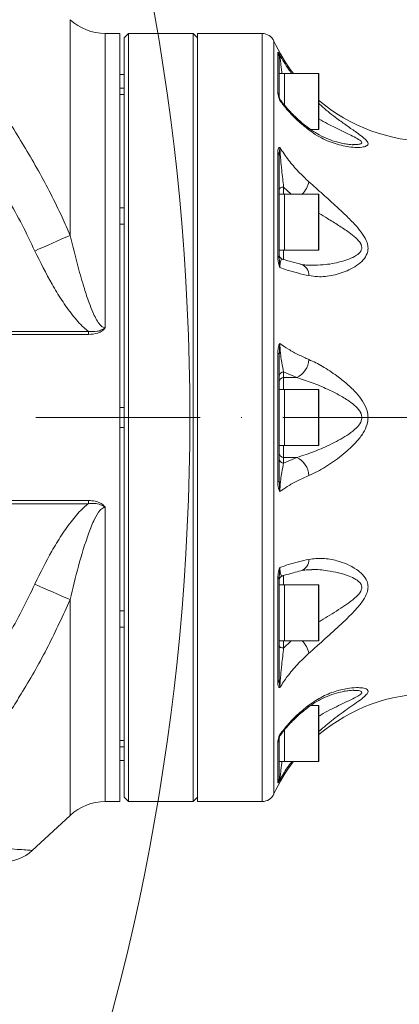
# Model space of a CAD drawing. Header units: millimetres. Extents: x 19214 to 26510, y -7957 to -532.
# Tile 32 of 150: x 22403 to 22491, y -5538 to -5310. Entities that reach past the tile are written whole.
import ezdxf

# ---------------------------------------------------------------- set-up
doc = ezdxf.new("R2010")
doc.units = ezdxf.units.MM
doc.header["$LTSCALE"] = 0.3175
doc.linetypes.add('ACAD_ISO10W100', pattern=[18, 12, -3, 0, -3])
for name, color, linetype, lineweight in [('1轮廓实线层', 7, 'Continuous', 18), ('7标注层', 4, 'Continuous', 13), ('中心线', 4, 'ACAD_ISO10W100', 20)]:
    doc.layers.add(name, color=color, linetype=linetype, lineweight=lineweight)
doc.styles.add('标准汉字', font='gbenor.shx', dxfattribs={"bigfont": 'gbcbig.shx'})
doc.dimstyles.new('M1：18', dxfattribs={"dimscale": 18, "dimtxt": 3.5, "dimasz": 2.5, "dimexe": 2, "dimexo": 0, "dimgap": 1.5, "dimtad": 1, "dimdec": 1, "dimdsep": 46, "dimtxsty": '标准汉字', "dimcen": 5, "dimdle": 5, "dimclrd": 1, "dimclre": 1, "dimclrt": 256, "dimadec": 4, "dimazin": 2, "dimtfac": 1, "dimtdec": 1, "dimtmove": 0, "dimatfit": 3, "dimfxl": 1, "dimtolj": 1, "dimarcsym": 0})

# ---------------------------------------------------------------- blocks, each defined once
blk = doc.blocks.new('*D28')
at = {"layer": '7标注层', "color": 1, "lineweight": -2, "ltscale": 10, "transparency": 16777216}
blk.add_line((23129.59, -5056.03), (23514.89, -4946.81), dxfattribs=at)
at = {"layer": '7标注层', "color": 1, "transparency": 16777216}
blk.add_solid([(23516.93, -4954.03), (23512.84, -4939.6), (23558.18, -4934.54)], dxfattribs=at)
at = {"layer": 'Defpoints', "color": 0, "transparency": 16777216}
for p in [(23558.18, -4934.54), (21908.02, -5402.32)]:
    blk.add_point(p, dxfattribs=at)
at = {"layer": '7标注层', "transparency": 16777216, "insert": (23238.11, -4964.47), "char_height": 63, "attachment_point": 5, "rotation": 15.8268, "style": '标准汉字'}
blk.add_mtext('\\A1;R1715.2', dxfattribs=at)

msp = doc.modelspace()

# ---------------------------------------------------------------- linework, layer by layer
at = {"layer": '1轮廓实线层', "ltscale": 10}
for p, q in [((22414.506, -5360.122), (22414.506, -5310.118)), ((22426.016, -5313.322), (22422.669, -5313.322)), ((22422.669, -5313.322), (22422.669, -5381.503)), ((22426.016, -5491.322), (22426.016, -5313.322)), ((22428.016, -5313.322), (22427.016, -5314.322)), ((22427.016, -5490.322), (22427.016, -5314.322)), ((22443.016, -5313.322), (22428.016, -5313.322)), ((22428.016, -5313.322), (22428.016, -5491.322)), ((22444.016, -5314.322), (22443.016, -5313.322)), ((22443.016, -5374.82), (22443.016, -5313.322)), ((22459.046, -5313.322), (22444.016, -5313.322)), ((22444.016, -5491.322), (22444.016, -5313.322)), ((22459.046, -5402.322), (22459.046, -5313.322)), ((22461.771, -5315.067), (22461.771, -5402.322)), ((22462.673, -5326.94), (22462.673, -5317.719)), ((22463.016, -5319.099), (22463.016, -5328.17)), ((22427.016, -5322.822), (22426.016, -5322.822)), ((22464.216, -5322.591), (22463.016, -5322.591)), ((22472.116, -5322.591), (22464.216, -5322.591)), ((22464.216, -5322.591), (22464.216, -5325.152)), ((22464.216, -5329.903), (22464.216, -5322.591)), ((22472.116, -5335.591), (22472.116, -5322.591)), ((22472.216, -5322.691), (22472.216, -5335.491)), ((22426.016, -5326.023), (22427.016, -5326.023)), ((22464.216, -5325.152), (22464.216, -5329.895)), ((22427.016, -5327.47), (22426.016, -5327.47)), ((22470.324, -5335.591), (22472.116, -5335.591)), ((22480.074, -5339.065), (22480.247, -5339.065)), ((22462.673, -5364.955), (22462.673, -5340.813)), ((22463.016, -5341.816), (22463.016, -5365.565)), ((22465.745, -5350.563), (22464.016, -5348.901)), ((22464.016, -5348.901), (22464.016, -5350.563)), ((22464.216, -5350.563), (22463.016, -5350.563)), ((22472.116, -5350.563), (22464.216, -5350.563)), ((22464.216, -5350.563), (22464.216, -5356.916)), ((22464.216, -5360.883), (22464.216, -5350.563)), ((22472.116, -5363.563), (22472.116, -5350.563)), ((22472.216, -5350.663), (22472.216, -5363.463)), ((22426.016, -5353.72), (22427.016, -5353.72)), ((22427.016, -5357.508), (22426.016, -5357.508)), ((22464.216, -5356.916), (22464.216, -5363.563)), ((22464.216, -5363.563), (22464.216, -5360.883)), ((22463.016, -5363.563), (22464.216, -5363.563)), ((22464.016, -5363.563), (22464.016, -5365.813)), ((22464.216, -5363.563), (22472.116, -5363.563)), ((22443.016, -5491.322), (22443.016, -5374.82)), ((22316.816, -5382.354), (22418.75, -5382.354)), ((22418.75, -5383.08), (22316.816, -5383.08)), ((22418.75, -5382.354), (22418.75, -5383.08)), ((22462.673, -5417.243), (22462.673, -5387.402)), ((22463.016, -5387.645), (22463.016, -5417)), ((22467.071, -5393.084), (22464.016, -5391.765)), ((22464.016, -5391.765), (22464.016, -5393.084)), ((22467.071, -5393.084), (22464.016, -5393.084)), ((22464.016, -5393.084), (22464.016, -5395.822)), ((22464.216, -5395.822), (22463.016, -5395.822)), ((22472.116, -5395.822), (22464.216, -5395.822)), ((22464.216, -5395.822), (22464.216, -5406.023)), ((22464.216, -5408.504), (22464.216, -5395.822)), ((22472.116, -5408.822), (22472.116, -5395.822)), ((22472.216, -5395.922), (22472.216, -5408.722)), ((22426.016, -5399.981), (22427.016, -5399.981)), ((22459.046, -5491.322), (22459.046, -5402.322)), ((22461.771, -5402.322), (22461.771, -5489.578)), ((22427.016, -5404.664), (22426.016, -5404.664)), ((22464.216, -5406.023), (22464.216, -5408.822)), ((22463.016, -5408.822), (22464.216, -5408.822)), ((22464.016, -5408.822), (22464.016, -5411.561)), ((22464.216, -5408.822), (22464.216, -5408.504)), ((22464.216, -5408.822), (22472.116, -5408.822)), ((22464.016, -5412.879), (22467.071, -5411.561)), ((22464.016, -5411.561), (22464.016, -5412.879)), ((22467.071, -5411.561), (22464.016, -5411.561)), ((22316.816, -5421.565), (22418.75, -5421.565)), ((22418.75, -5422.29), (22418.75, -5421.565)), ((22418.75, -5422.29), (22316.816, -5422.29)), ((22422.669, -5423.141), (22422.669, -5491.322)), ((22462.673, -5463.832), (22462.673, -5439.689)), ((22463.016, -5439.08), (22463.016, -5462.828)), ((22464.016, -5438.939), (22464.016, -5441.082)), ((22464.216, -5441.082), (22463.016, -5441.082)), ((22472.116, -5441.082), (22464.216, -5441.082)), ((22464.216, -5441.082), (22464.216, -5453.717)), ((22464.216, -5454.082), (22464.216, -5441.082)), ((22472.116, -5454.082), (22472.116, -5441.082)), ((22472.216, -5441.182), (22472.216, -5453.982)), ((22414.506, -5494.526), (22414.506, -5444.523)), ((22426.016, -5447.137), (22427.016, -5447.137)), ((22427.016, -5450.925), (22426.016, -5450.925)), ((22464.216, -5453.717), (22464.216, -5454.082)), ((22463.016, -5454.082), (22464.216, -5454.082)), ((22464.016, -5455.744), (22465.745, -5454.082)), ((22464.016, -5454.082), (22464.016, -5455.744)), ((22464.216, -5454.082), (22472.116, -5454.082)), ((22472.116, -5469.054), (22470.31, -5469.054)), ((22472.116, -5469.328), (22472.116, -5469.054)), ((22472.116, -5482.054), (22472.116, -5469.328)), ((22472.216, -5469.154), (22472.216, -5469.424)), ((22472.216, -5469.424), (22472.216, -5481.954)), ((22463.016, -5476.475), (22463.016, -5485.546)), ((22464.216, -5474.694), (22464.216, -5482.054)), ((22464.216, -5482.054), (22464.216, -5474.701)), ((22426.016, -5477.175), (22427.016, -5477.175)), ((22427.016, -5478.622), (22426.016, -5478.622)), ((22462.673, -5486.926), (22462.673, -5477.704)), ((22426.016, -5481.822), (22427.016, -5481.822)), ((22463.016, -5482.054), (22464.216, -5482.054)), ((22464.216, -5482.054), (22472.116, -5482.054)), ((22427.016, -5490.322), (22428.016, -5491.322)), ((22443.016, -5491.322), (22444.016, -5490.322)), ((22422.669, -5491.322), (22426.016, -5491.322)), ((22428.016, -5491.322), (22443.016, -5491.322)), ((22444.016, -5491.322), (22459.046, -5491.322)), ((22405.734, -5502.667), (22414.506, -5494.526)), ((22405.728, -5502.651), (22405.719, -5502.65))]:
    msp.add_line(p, q, dxfattribs=at)
at = {"layer": '1轮廓实线层', "lineweight": 20, "ltscale": 10}
for points in [[(22464.016, -5348.901), (22463.821, -5348.911), (22463.634, -5348.94), (22463.461, -5348.989), (22463.309, -5349.054), (22463.185, -5349.133), (22463.092, -5349.223), (22463.036, -5349.321), (22463.016, -5349.423)], [(22463.016, -5387.645), (22463.011, -5387.614), (22462.994, -5387.582), (22462.967, -5387.551), (22462.929, -5387.52), (22462.881, -5387.489), (22462.822, -5387.459), (22462.752, -5387.43), (22462.673, -5387.402)], [(22463.016, -5417), (22463.011, -5417.031), (22462.994, -5417.063), (22462.967, -5417.094), (22462.929, -5417.125), (22462.881, -5417.155), (22462.822, -5417.185), (22462.752, -5417.214), (22462.673, -5417.243)], [(22464.016, -5455.744), (22463.821, -5455.734), (22463.634, -5455.704), (22463.461, -5455.656), (22463.309, -5455.591), (22463.185, -5455.512), (22463.092, -5455.421), (22463.036, -5455.323), (22463.016, -5455.222)]]:
    msp.add_lwpolyline(points, dxfattribs=at)
for centre, radius, start, end in [((22422.669, -5301.322), 12, 227.13763, 270), ((22459.046, -5316.322), 3, 24.74652, 90), ((22498.097, -5298.322), 40, 204.74652, 217.35244), ((22460.068, -5319.1), 2.949, 0.01205, 27.91943), ((22472.116, -5322.691), 0.1, 0, 90), ((22460.613, -5328.178), 2.403, 0.19232, 30.99816), ((22464.016, -5328.076), 1, 192.3347, 217.00093), ((22498.097, -5298.322), 40, 229.49422, 270), ((22468.872, -5335.819), 1.029, 7.53836, 50.98095), ((22472.116, -5335.491), 0.1, 270, 360), ((22461.315, -5341.838), 1.701, 0.72459, 37.04365), ((22463.106, -5345.865), 7.03, 318.06354, 344.86988), ((22472.116, -5350.663), 0.1, 0, 90), ((22517.35, -5603.911), 264.593, 112.87285, 114.80543), ((22462.198, -5365.624), 0.821, 4.15591, 54.60904), ((22464.016, -5364.638), 1, 179.94388, 253.21606), ((22472.116, -5363.463), 0.1, 270, 0), ((22467.155, -5369.389), 2.737, 358.87246, 72.08578), ((22464.77, -5388.491), 5.137, 296.61323, 355.61266), ((22463.98, -5392.729), 0.964, 87.8239, 177.64451), ((22463.98, -5394.047), 0.964, 87.8239, 177.64451), ((22472.116, -5395.922), 0.1, 0, 90), ((22463.98, -5410.598), 0.964, 182.35549, 272.1761), ((22472.116, -5408.722), 0.1, 270, 0), ((22463.98, -5411.916), 0.964, 182.35549, 272.1761), ((22464.77, -5416.154), 5.137, 4.38734, 63.38677), ((22467.152, -5435.254), 2.74, 288.19322, 1.09955), ((22462.198, -5439.021), 0.821, 305.39096, 355.84409), ((22464.016, -5440.006), 1, 106.34287, 180.05612), ((22517.35, -5200.734), 264.593, 245.19457, 247.12715), ((22472.116, -5441.182), 0.1, 0, 90), ((22472.116, -5453.982), 0.1, 270, 0), ((22463.106, -5458.78), 7.03, 15.13012, 41.93646), ((22461.315, -5462.807), 1.701, 322.95635, 359.27541), ((22498.097, -5506.322), 40, 90, 130.31766), ((22468.871, -5468.825), 1.029, 309.20478, 352.45159), ((22472.116, -5469.154), 0.1, 0, 90), ((22460.613, -5476.467), 2.403, 329.00184, 359.80768), ((22464.016, -5476.569), 1, 142.97748, 168.20131), ((22498.097, -5506.322), 40, 142.64756, 155.25348), ((22472.116, -5481.954), 0.1, 270, 0), ((22460.068, -5485.545), 2.949, 332.08057, 359.98795), ((22459.046, -5488.322), 3, 270, 335.25348), ((22422.669, -5503.322), 12, 90, 132.86237), ((22398.947, -5495.322), 10, 269.99707, 312.78849)]:
    msp.add_arc(centre, radius, start, end, dxfattribs=at)
at = {"layer": '1轮廓实线层', "ltscale": 10}
for points, knots in [([(22462.673, -5317.719), (22462.685, -5317.686), (22462.703, -5317.633), (22462.847, -5317.815), (22462.971, -5318.001), (22463.048, -5318.123), (22463.097, -5318.203), (22463.125, -5318.249), (22463.141, -5318.275), (22463.142, -5318.278)], [0, 0, 0, 0, 95926.5402805, 155275.8492881, 184737.7601793, 199943.3331294, 207613.6435185, 215305.709717, 216275.5576798, 216275.5576798, 216275.5576798, 216275.5576798]), ([(22463.142, -5318.278), (22463.142, -5318.278), (22463.138, -5318.277), (22463.131, -5318.28), (22463.118, -5318.292), (22463.098, -5318.321), (22463.066, -5318.408), (22463.025, -5318.632), (22463.02, -5318.924), (22463.016, -5319.099)], [0, 0, 0, 0, 1211.5415372, 14812.5583581, 26001.1949599, 45222.896451, 76971.9850119, 132732.8303785, 216282.5564863, 216282.5564863, 216282.5564863, 216282.5564863]), ([(22463.142, -5318.278), (22463.774, -5319.402), (22464.613, -5320.895), (22465.652, -5322.255), (22465.909, -5322.591)], [0, 0, 0, 0, 54977.5752125, 73059.5613147, 73059.5613147, 73059.5613147, 73059.5613147]), ([(22463.142, -5318.278), (22463.148, -5318.318), (22463.162, -5318.435), (22463.228, -5319.039), (22463.365, -5320.337), (22463.499, -5321.595), (22463.595, -5322.497), (22463.605, -5322.591)], [0, 0, 0, 0, 14057.1493854, 40428.811856, 82356.306115, 151769.476221, 159805.7602865, 159805.7602865, 159805.7602865, 159805.7602865]), ([(22463.142, -5328.883), (22463.141, -5328.879), (22463.119, -5328.833), (22463.08, -5328.745), (22462.982, -5328.504), (22462.836, -5328.063), (22462.699, -5327.457), (22462.682, -5327.124), (22462.673, -5326.94)], [0, 0, 0, 0, 834.2018518, 10276.3611566, 19674.2290822, 55325.6563206, 114146.4041189, 185998.8356554, 185998.8356554, 185998.8356554, 185998.8356554]), ([(22463.016, -5328.17), (22463.017, -5328.176), (22463.018, -5328.184), (22463.036, -5328.275), (22463.039, -5328.289)], [0, 0, 0, 0, 61815.1316694, 73062.0811807, 73062.0811807, 73062.0811807, 73062.0811807]), ([(22463.039, -5328.289), (22463.049, -5328.333), (22463.066, -5328.418), (22463.103, -5328.603), (22463.127, -5328.759), (22463.137, -5328.835), (22463.142, -5328.88), (22463.142, -5328.883)], [0, 0, 0, 0, 61508.8125759, 117427.9919174, 135618.9271081, 158334.1313797, 159816.3770838, 159816.3770838, 159816.3770838, 159816.3770838]), ([(22463.216, -5328.679), (22463.195, -5328.662), (22463.162, -5328.635), (22463.148, -5328.818), (22463.142, -5328.883)], [0, 0, 0, 0, 47115.0499243, 73062.8406589, 73062.8406589, 73062.8406589, 73062.8406589]), ([(22469.892, -5335.684), (22468.987, -5334.956), (22467.169, -5333.492), (22464.933, -5331.197), (22463.701, -5329.605), (22463.142, -5328.883)], [0, 0, 0, 0, 36298.7580432, 72942.927784, 103357.3807348, 103357.3807348, 103357.3807348, 103357.3807348]), ([(22469.522, -5335.019), (22469.424, -5334.945), (22468.497, -5334.248), (22466.891, -5332.825), (22464.864, -5330.782), (22463.754, -5329.349), (22463.228, -5328.67)], [0, 0, 0, 0, 5032.1792711, 47816.1573721, 90806.2305452, 129563.7675687, 129563.7675687, 129563.7675687, 129563.7675687]), ([(22472.216, -5329.551), (22472.507, -5329.827), (22473.862, -5331.112), (22476.079, -5332.809), (22478.73, -5334.728), (22480.762, -5336.134), (22482.402, -5337.328), (22483.377, -5338.22), (22483.66, -5338.886), (22483.388, -5339.362), (22482.459, -5339.677), (22480.969, -5339.763), (22478.621, -5339.56), (22475.542, -5338.817), (22472.369, -5337.426), (22470.542, -5336.141), (22469.892, -5335.684)], [0, 0, 0, 0, 12428.20583, 57975.422377, 90867.8558913, 123718.0745343, 147988.544252, 173367.7256748, 189627.8717304, 205917.4163778, 228372.0128009, 255070.0116155, 281868.8352533, 332955.4121717, 384006.9514634, 412200.5623272, 412200.5623272, 412200.5623272, 412200.5623272]), ([(22480.247, -5339.065), (22480.469, -5339.069), (22481.125, -5339.083), (22481.829, -5338.952), (22482.109, -5338.736), (22482.144, -5338.543), (22482.057, -5338.386), (22481.676, -5338.017), (22480.749, -5337.474), (22478.958, -5336.6), (22476.74, -5335.536), (22474.378, -5334.379), (22472.877, -5333.511), (22472.216, -5333.129)], [0, 0, 0, 0, 16783.1347215, 49379.4507211, 65978.5131245, 70687.3705567, 87255.5894415, 91934.8883243, 129034.6743349, 168588.4608866, 226373.1485271, 284227.7391339, 329646.2371893, 329646.2371893, 329646.2371893, 329646.2371893]), ([(22401.062, -5334.883), (22403.141, -5338.292), (22407.309, -5345.124), (22411.669, -5353.625), (22413.889, -5358.71), (22414.506, -5360.122)], [0, 0, 0, 0, 43036.6657216, 86236.965465, 102845.2265105, 102845.2265105, 102845.2265105, 102845.2265105]), ([(22480.247, -5339.096), (22480.141, -5339.096), (22479.852, -5339.096), (22479.097, -5339.034), (22477.924, -5338.863), (22476.312, -5338.486), (22474.337, -5337.818), (22472.378, -5336.898), (22470.75, -5335.944), (22469.852, -5335.239), (22469.54, -5334.994)], [0, 0, 0, 0, 10919.5848448, 29832.2809384, 55624.7468538, 94554.7731379, 136016.1875394, 181696.4176684, 221507.2030036, 242699.8572917, 242699.8572917, 242699.8572917, 242699.8572917]), ([(22462.673, -5340.813), (22462.685, -5340.547), (22462.703, -5340.116), (22462.847, -5339.816), (22462.971, -5339.742), (22463.048, -5339.741), (22463.097, -5339.753), (22463.125, -5339.765), (22463.141, -5339.774), (22463.142, -5339.775)], [0, 0, 0, 0, 95929.8761649, 155281.2490689, 184744.1845099, 199950.28624, 207620.8633673, 215313.1970605, 216283.0787502, 216283.0787502, 216283.0787502, 216283.0787502]), ([(22463.142, -5339.775), (22463.142, -5339.778), (22463.138, -5339.811), (22463.131, -5339.872), (22463.118, -5339.982), (22463.098, -5340.147), (22463.066, -5340.456), (22463.025, -5341.007), (22463.02, -5341.513), (22463.016, -5341.816)], [0, 0, 0, 0, 1211.5973777, 14813.2410632, 26002.393345, 45224.9807569, 76975.532621, 132738.9479835, 216292.524866, 216292.524866, 216292.524866, 216292.524866]), ([(22463.142, -5339.775), (22463.791, -5340.741), (22465.094, -5342.682), (22467.366, -5345.333), (22469.072, -5346.931), (22469.892, -5347.7)], [0, 0, 0, 0, 35109.6008172, 70529.0486147, 103349.2948525, 103349.2948525, 103349.2948525, 103349.2948525]), ([(22463.142, -5339.775), (22463.148, -5339.904), (22463.162, -5340.276), (22463.228, -5341.242), (22463.364, -5342.888), (22463.629, -5345.624), (22463.866, -5347.633), (22464.016, -5348.901)], [0, 0, 0, 0, 8308.7351873, 23896.1885114, 48678.2006615, 89706.1241121, 159809.403923, 159809.403923, 159809.403923, 159809.403923]), ([(22406.343, -5363.729), (22405.368, -5361.695), (22403.417, -5357.622), (22399.04, -5349.682), (22395.358, -5343.955), (22392.899, -5340.131)], [0, 0, 0, 0, 25599.3736966, 51254.8067974, 102842.4764297, 102842.4764297, 102842.4764297, 102842.4764297]), ([(22469.892, -5347.7), (22470.951, -5348.641), (22473.071, -5350.526), (22476.076, -5353.247), (22478.731, -5355.711), (22480.762, -5357.79), (22482.402, -5359.796), (22483.377, -5361.54), (22483.66, -5363.12), (22483.388, -5364.524), (22482.459, -5365.91), (22480.969, -5367.148), (22478.621, -5368.434), (22475.542, -5369.467), (22472.369, -5369.818), (22470.542, -5369.542), (22469.892, -5369.443)], [0, 0, 0, 0, 42082.8723432, 84242.9584591, 114689.3377257, 145096.6414406, 167562.2314578, 191054.0835501, 206105.0396773, 221183.2081624, 241967.962768, 266680.5580587, 291486.4803089, 338773.9908426, 386029.0693318, 412126.0550984, 412126.0550984, 412126.0550984, 412126.0550984]), ([(22470.534, -5366.993), (22471.419, -5366.993), (22473.647, -5366.994), (22476.576, -5366.432), (22479.167, -5365.63), (22480.796, -5364.872), (22481.832, -5363.994), (22482.108, -5363.302), (22482.144, -5362.781), (22482.057, -5362.407), (22481.676, -5361.61), (22480.749, -5360.608), (22478.963, -5359.225), (22476.739, -5357.763), (22474.384, -5356.311), (22472.877, -5355.395), (22472.216, -5354.993)], [0, 0, 0, 0, 45381.9631082, 114265.149737, 147137.0809585, 180503.6414743, 204650.3664081, 216946.6330789, 220434.8642388, 232708.2826233, 236174.6173774, 263657.4264136, 292958.1119258, 335549.3931744, 378613.9394139, 412243.3369783, 412243.3369783, 412243.3369783, 412243.3369783]), ([(22414.506, -5360.122), (22415.102, -5362.577), (22416.1, -5366.687), (22417.61, -5371.902), (22418.762, -5375.386), (22419.659, -5377.697), (22420.42, -5379.316), (22421.073, -5380.406), (22421.681, -5381.089), (22422.155, -5381.408), (22422.482, -5381.499), (22422.64, -5381.503), (22422.669, -5381.503)], [0, 0, 0, 0, 97648.9423963, 163501.962714, 207728.6692891, 237476.0598714, 257621.0048995, 275463.6065728, 285333.7836736, 291850.2747068, 296710.2896227, 297770.9379358, 297770.9379358, 297770.9379358, 297770.9379358]), ([(22418.75, -5382.354), (22418.385, -5382.057), (22417.015, -5380.941), (22414.928, -5378.499), (22412.519, -5375.124), (22409.517, -5370.215), (22407.616, -5366.331), (22406.343, -5363.729)], [0, 0, 0, 0, 9956.8155494, 37418.4058513, 67631.9859455, 97867.562136, 159218.0851324, 159218.0851324, 159218.0851324, 159218.0851324]), ([(22463.142, -5367.539), (22463.141, -5367.536), (22463.119, -5367.498), (22463.08, -5367.419), (22462.982, -5367.186), (22462.836, -5366.694), (22462.699, -5365.877), (22462.682, -5365.282), (22462.673, -5364.955)], [0, 0, 0, 0, 834.2993321, 10277.5619965, 19676.5281062, 55332.1213784, 114159.7426521, 186020.5704762, 186020.5704762, 186020.5704762, 186020.5704762]), ([(22463.016, -5365.565), (22463.019, -5365.743), (22463.024, -5366.079), (22463.063, -5366.633), (22463.103, -5367.053), (22463.127, -5367.335), (22463.137, -5367.462), (22463.142, -5367.535), (22463.142, -5367.539)], [0, 0, 0, 0, 62323.8869678, 116903.4669244, 156214.077035, 169002.1180833, 184970.6739388, 186012.6774806, 186012.6774806, 186012.6774806, 186012.6774806]), ([(22463.708, -5365.714), (22463.663, -5365.661), (22463.531, -5365.503), (22463.365, -5365.836), (22463.228, -5366.397), (22463.162, -5366.983), (22463.148, -5367.396), (22463.142, -5367.539)], [0, 0, 0, 0, 30363.7765164, 89577.3316802, 125343.97352, 147840.5672943, 159832.1502936, 159832.1502936, 159832.1502936, 159832.1502936]), ([(22467.999, -5366.784), (22467.897, -5366.76), (22466.969, -5366.546), (22465.486, -5366.152), (22464.278, -5365.765), (22463.734, -5365.591)], [0, 0, 0, 0, 6573.9028708, 59720.6974271, 103379.4914673, 103379.4914673, 103379.4914673, 103379.4914673]), ([(22470.537, -5367.037), (22470.097, -5367.042), (22469.201, -5367.052), (22468.419, -5366.867), (22468.022, -5366.772)], [0, 0, 0, 0, 35975.66026, 73102.1827052, 73102.1827052, 73102.1827052, 73102.1827052]), ([(22469.892, -5369.443), (22468.987, -5369.241), (22467.169, -5368.836), (22464.933, -5368.193), (22463.701, -5367.743), (22463.142, -5367.539)], [0, 0, 0, 0, 36303.2334014, 72951.9210869, 103370.1239063, 103370.1239063, 103370.1239063, 103370.1239063]), ([(22418.75, -5382.354), (22419.432, -5382.398), (22420.481, -5382.466), (22421.799, -5382.059), (22422.399, -5381.707), (22422.662, -5381.508), (22422.669, -5381.503)], [0, 0, 0, 0, 63625.4851274, 97800.2376759, 128334.3924229, 129131.7873672, 129131.7873672, 129131.7873672, 129131.7873672]), ([(22422.669, -5381.503), (22422.664, -5381.511), (22422.476, -5381.78), (22421.951, -5382.285), (22420.636, -5382.948), (22419.496, -5383.027), (22418.75, -5383.08)], [0, 0, 0, 0, 779.6647343, 29527.1007532, 63966.1324305, 129146.6953912, 129146.6953912, 129146.6953912, 129146.6953912]), ([(22462.673, -5387.402), (22462.685, -5387.004), (22462.703, -5386.36), (22462.847, -5385.692), (22462.971, -5385.387), (22463.048, -5385.263), (22463.097, -5385.203), (22463.125, -5385.176), (22463.141, -5385.164), (22463.142, -5385.163)], [0, 0, 0, 0, 95939.489981, 155296.8109087, 184762.6990404, 199970.3246822, 207641.6705327, 215334.7751293, 216304.7540179, 216304.7540179, 216304.7540179, 216304.7540179]), ([(22463.142, -5385.163), (22463.142, -5385.167), (22463.138, -5385.222), (22463.131, -5385.319), (22463.118, -5385.484), (22463.098, -5385.721), (22463.066, -5386.134), (22463.025, -5386.802), (22463.02, -5387.329), (22463.016, -5387.645)], [0, 0, 0, 0, 1211.7489112, 14815.0938396, 26005.6456124, 45230.637303, 76985.1603898, 132755.5504007, 216319.5778056, 216319.5778056, 216319.5778056, 216319.5778056]), ([(22463.142, -5385.163), (22463.791, -5385.615), (22465.094, -5386.522), (22467.366, -5387.768), (22469.072, -5388.522), (22469.892, -5388.884)], [0, 0, 0, 0, 35116.4898909, 70542.8875591, 103369.5736619, 103369.5736619, 103369.5736619, 103369.5736619]), ([(22463.142, -5385.163), (22463.148, -5385.332), (22463.162, -5385.817), (22463.228, -5386.775), (22463.364, -5388.147), (22463.629, -5390.087), (22463.866, -5391.116), (22464.016, -5391.765)], [0, 0, 0, 0, 8309.8526749, 23899.4024416, 48684.747661, 89718.1891834, 159830.8975709, 159830.8975709, 159830.8975709, 159830.8975709]), ([(22469.892, -5388.884), (22470.932, -5389.379), (22473.048, -5390.385), (22476.056, -5392.399), (22478.719, -5394.502), (22480.758, -5396.448), (22482.402, -5398.508), (22483.377, -5400.437), (22483.66, -5402.329), (22483.388, -5404.124), (22482.465, -5406.044), (22480.968, -5407.954), (22478.653, -5410.234), (22475.551, -5412.636), (22472.389, -5414.619), (22470.542, -5415.463), (22469.892, -5415.761)], [0, 0, 0, 0, 41431.5800371, 84261.1606934, 114468.1530704, 145123.5619568, 167594.2309467, 191091.3940267, 206145.7528419, 221227.3301672, 242016.7837457, 266436.7697272, 291539.2923791, 338052.7706375, 386092.6240586, 412195.509776, 412195.509776, 412195.509776, 412195.509776]), ([(22467.071, -5411.561), (22467.788, -5411.346), (22469.783, -5410.746), (22473.217, -5409.374), (22476.574, -5407.759), (22479.167, -5406.186), (22480.795, -5404.937), (22481.832, -5403.673), (22482.108, -5402.772), (22482.144, -5402.123), (22482.057, -5401.674), (22481.676, -5400.753), (22480.748, -5399.675), (22478.963, -5398.311), (22476.738, -5396.999), (22473.855, -5395.575), (22470.577, -5394.179), (22468.246, -5393.451), (22467.071, -5393.084)], [0, 0, 0, 0, 31611.3695887, 88082.9153363, 145628.354856, 173089.7692095, 200964.3999302, 221136.7230657, 231409.1001819, 234323.1900356, 244576.4795524, 247472.2770134, 270431.5854111, 294909.5590437, 330490.5784348, 366466.966322, 417165.6098038, 468708.4000647, 468708.4000647, 468708.4000647, 468708.4000647]), ([(22464.016, -5412.879), (22463.866, -5413.529), (22463.629, -5414.558), (22463.364, -5416.497), (22463.228, -5417.87), (22463.162, -5418.828), (22463.148, -5419.313), (22463.142, -5419.482)], [0, 0, 0, 0, 70113.3088319, 111147.1017648, 135932.6592456, 151522.3425212, 159832.2663616, 159832.2663616, 159832.2663616, 159832.2663616]), ([(22463.142, -5419.482), (22463.141, -5419.48), (22463.119, -5419.464), (22463.08, -5419.424), (22462.982, -5419.289), (22462.836, -5418.934), (22462.699, -5418.218), (22462.682, -5417.589), (22462.673, -5417.243)], [0, 0, 0, 0, 834.4481749, 10279.3955605, 19680.0384886, 55341.9928856, 114180.1092799, 186053.7574092, 186053.7574092, 186053.7574092, 186053.7574092]), ([(22463.016, -5417), (22463.019, -5417.273), (22463.024, -5417.786), (22463.063, -5418.496), (22463.103, -5418.975), (22463.127, -5419.275), (22463.137, -5419.404), (22463.142, -5419.477), (22463.142, -5419.482)], [0, 0, 0, 0, 62333.5906868, 116921.6685876, 156238.3992925, 169028.4314153, 184999.4735409, 186041.6393256, 186041.6393256, 186041.6393256, 186041.6393256]), ([(22469.892, -5415.761), (22468.987, -5416.163), (22467.169, -5416.97), (22464.933, -5418.226), (22463.701, -5419.09), (22463.142, -5419.482)], [0, 0, 0, 0, 36306.8907016, 72959.2704895, 103380.5377328, 103380.5377328, 103380.5377328, 103380.5377328]), ([(22418.75, -5421.565), (22419.269, -5421.592), (22420.309, -5421.646), (22421.63, -5422.138), (22422.362, -5422.736), (22422.618, -5423.068), (22422.664, -5423.134), (22422.669, -5423.141)], [0, 0, 0, 0, 56406.0538101, 112885.1654864, 150459.7263556, 158377.3533646, 159338.3017341, 159338.3017341, 159338.3017341, 159338.3017341]), ([(22406.343, -5440.916), (22407.599, -5438.348), (22409.49, -5434.481), (22412.486, -5429.568), (22414.915, -5426.16), (22417.015, -5423.704), (22418.385, -5422.587), (22418.75, -5422.29)], [0, 0, 0, 0, 60524.4846466, 91156.2217921, 121765.1076052, 149218.7724194, 159172.7144055, 159172.7144055, 159172.7144055, 159172.7144055]), ([(22422.669, -5423.141), (22422.559, -5423.152), (22422.254, -5423.181), (22421.848, -5423.431), (22420.996, -5424.24), (22419.974, -5426.162), (22418.266, -5430.489), (22416.361, -5436.758), (22415.124, -5441.934), (22414.506, -5444.523)], [0, 0, 0, 0, 2966.7378455, 8270.5296777, 12475.7287275, 35085.704539, 66566.3599279, 141064.3489871, 215627.2168463, 215627.2168463, 215627.2168463, 215627.2168463]), ([(22422.669, -5423.141), (22422.662, -5423.136), (22422.595, -5423.086), (22422.255, -5422.845), (22421.462, -5422.438), (22420.178, -5422.172), (22419.224, -5422.251), (22418.75, -5422.29)], [0, 0, 0, 0, 983.258375, 9837.748923, 48746.0283461, 104327.1139522, 159361.2665343, 159361.2665343, 159361.2665343, 159361.2665343]), ([(22463.142, -5437.105), (22463.791, -5436.87), (22465.094, -5436.398), (22467.366, -5435.762), (22469.072, -5435.384), (22469.892, -5435.202)], [0, 0, 0, 0, 35122.9727533, 70555.910496, 103388.6567402, 103388.6567402, 103388.6567402, 103388.6567402]), ([(22469.892, -5435.202), (22470.951, -5435.072), (22473.071, -5434.813), (22476.076, -5435.376), (22478.731, -5436.277), (22480.762, -5437.362), (22482.402, -5438.676), (22483.377, -5440.055), (22483.66, -5441.534), (22483.388, -5443.036), (22482.459, -5444.768), (22480.969, -5446.632), (22478.621, -5449.042), (22475.542, -5451.915), (22472.369, -5454.734), (22470.542, -5456.365), (22469.892, -5456.945)], [0, 0, 0, 0, 42101.2346009, 84279.7166657, 114739.3807732, 145159.952279, 167635.3448342, 191137.4472592, 206194.9706551, 221279.7182829, 242073.542018, 266796.9202952, 291613.6662537, 338921.8100144, 386197.5075793, 412305.8803913, 412305.8803913, 412305.8803913, 412305.8803913]), ([(22462.673, -5439.689), (22462.685, -5439.312), (22462.703, -5438.701), (22462.847, -5437.921), (22462.971, -5437.5), (22463.048, -5437.301), (22463.097, -5437.192), (22463.125, -5437.136), (22463.141, -5437.108), (22463.142, -5437.105)], [0, 0, 0, 0, 95955.0874712, 155322.0584944, 184792.737082, 200002.8351238, 207675.4281535, 215369.783467, 216339.9200511, 216339.9200511, 216339.9200511, 216339.9200511]), ([(22463.142, -5437.105), (22463.142, -5437.11), (22463.138, -5437.165), (22463.131, -5437.26), (22463.118, -5437.418), (22463.098, -5437.637), (22463.066, -5437.995), (22463.025, -5438.526), (22463.02, -5438.872), (22463.016, -5439.08)], [0, 0, 0, 0, 1211.9542554, 14817.6044188, 26010.0525526, 45238.3021276, 76998.2063644, 132778.0472756, 216356.2355157, 216356.2355157, 216356.2355157, 216356.2355157]), ([(22463.142, -5437.105), (22463.148, -5437.249), (22463.162, -5437.662), (22463.228, -5438.248), (22463.365, -5438.808), (22463.531, -5439.142), (22463.663, -5438.984), (22463.707, -5438.931)], [0, 0, 0, 0, 12004.4672211, 34525.232208, 70330.303115, 129607.4796182, 159863.8307726, 159863.8307726, 159863.8307726, 159863.8307726]), ([(22463.736, -5439.054), (22463.887, -5439.002), (22464.64, -5438.74), (22466.057, -5438.336), (22467.425, -5438.005), (22468.011, -5437.863)], [0, 0, 0, 0, 12908.0011346, 64598.5014753, 103390.0210936, 103390.0210936, 103390.0210936, 103390.0210936]), ([(22468.021, -5437.867), (22468.423, -5437.773), (22469.214, -5437.587), (22470.121, -5437.596), (22470.568, -5437.6)], [0, 0, 0, 0, 37116.1608233, 73119.3820394, 73119.3820394, 73119.3820394, 73119.3820394]), ([(22472.216, -5449.653), (22472.542, -5449.454), (22474.213, -5448.435), (22476.577, -5447.001), (22479.167, -5445.267), (22480.796, -5444.003), (22481.832, -5442.836), (22482.108, -5442.07), (22482.144, -5441.54), (22482.057, -5441.189), (22481.676, -5440.496), (22480.748, -5439.753), (22478.964, -5438.93), (22476.737, -5438.264), (22473.86, -5437.767), (22471.765, -5437.491), (22470.584, -5437.585), (22470.566, -5437.586)], [0, 0, 0, 0, 17960.7043681, 92048.8329683, 127404.628582, 163292.4286015, 189263.7250778, 202489.1205769, 206240.9289849, 219441.7497386, 223170.0072076, 252729.4685191, 284244.1684414, 330053.726286, 376372.3099062, 441645.3819252, 442663.9453538, 442663.9453538, 442663.9453538, 442663.9453538]), ([(22392.899, -5464.514), (22395.343, -5460.712), (22399.016, -5455.002), (22403.396, -5447.064), (22405.36, -5442.966), (22406.343, -5440.916)], [0, 0, 0, 0, 51273.525585, 77029.2548773, 102835.7694684, 102835.7694684, 102835.7694684, 102835.7694684]), ([(22414.506, -5444.523), (22412.852, -5448.16), (22409.537, -5455.456), (22404.798, -5463.751), (22401.869, -5468.462), (22401.062, -5469.761)], [0, 0, 0, 0, 43067.4110754, 86367.4539337, 102867.0610949, 102867.0610949, 102867.0610949, 102867.0610949]), ([(22464.016, -5455.744), (22463.866, -5457.012), (22463.629, -5459.021), (22463.364, -5461.757), (22463.228, -5463.403), (22463.162, -5464.369), (22463.148, -5464.741), (22463.142, -5464.87)], [0, 0, 0, 0, 70116.5238214, 111152.1983258, 135938.8923284, 151529.2904565, 159839.5953418, 159839.5953418, 159839.5953418, 159839.5953418]), ([(22469.892, -5456.945), (22468.987, -5457.797), (22467.169, -5459.51), (22464.933, -5462.183), (22463.701, -5464.032), (22463.142, -5464.87)], [0, 0, 0, 0, 36309.1401131, 72963.7907174, 103386.9427255, 103386.9427255, 103386.9427255, 103386.9427255]), ([(22463.016, -5462.828), (22463.019, -5463.092), (22463.024, -5463.586), (22463.063, -5464.181), (22463.103, -5464.537), (22463.127, -5464.74), (22463.137, -5464.822), (22463.142, -5464.867), (22463.142, -5464.87)], [0, 0, 0, 0, 62344.8354621, 116942.760873, 156266.5841812, 169058.9235864, 185032.8468429, 186075.2006271, 186075.2006271, 186075.2006271, 186075.2006271]), ([(22463.142, -5464.87), (22463.141, -5464.871), (22463.119, -5464.882), (22463.08, -5464.897), (22462.982, -5464.911), (22462.836, -5464.829), (22462.699, -5464.487), (22462.682, -5464.064), (22462.673, -5463.832)], [0, 0, 0, 0, 834.5921441, 10281.1690888, 19683.4339321, 55351.541157, 114199.8090162, 186085.8576584, 186085.8576584, 186085.8576584, 186085.8576584]), ([(22469.892, -5468.96), (22470.951, -5468.249), (22473.071, -5466.825), (22476.076, -5465.707), (22478.731, -5465.085), (22480.762, -5464.885), (22482.402, -5464.959), (22483.377, -5465.26), (22483.66, -5465.763), (22483.388, -5466.396), (22482.459, -5467.273), (22480.968, -5468.37), (22478.623, -5469.99), (22475.651, -5472.105), (22473.321, -5474.115), (22472.216, -5475.067)], [0, 0, 0, 0, 42609.4897743, 85297.1595604, 116124.5392945, 146912.3544925, 169659.0748282, 193444.8996964, 208684.2007584, 223951.0547089, 244995.9059635, 270017.7501891, 295134.0892507, 343013.3471138, 386151.4696794, 386151.4696794, 386151.4696794, 386151.4696794]), ([(22469.539, -5469.646), (22469.821, -5469.423), (22470.68, -5468.743), (22472.219, -5467.834), (22474.19, -5466.884), (22476.19, -5466.19), (22477.947, -5465.774), (22479.17, -5465.6), (22479.92, -5465.547), (22480.148, -5465.551), (22480.21, -5465.552)], [0, 0, 0, 0, 19300.3311512, 58649.5359898, 101324.625056, 147625.9062713, 186674.1563112, 217116.6611813, 235765.7840403, 242738.9787641, 242738.9787641, 242738.9787641, 242738.9787641]), ([(22472.216, -5471.515), (22472.542, -5471.318), (22474.213, -5470.311), (22476.577, -5469.187), (22479.167, -5467.943), (22480.796, -5467.149), (22481.832, -5466.525), (22482.108, -5466.186), (22482.144, -5465.978), (22482.058, -5465.858), (22481.675, -5465.658), (22481.065, -5465.554), (22480.391, -5465.569), (22480.211, -5465.574)], [0, 0, 0, 0, 22471.1058714, 115164.6966943, 159399.2551014, 204299.4181017, 236792.7847746, 253339.4221648, 258033.4075574, 274549.2988425, 279213.8190408, 316196.4323626, 329659.6248081, 329659.6248081, 329659.6248081, 329659.6248081]), ([(22463.142, -5475.762), (22463.791, -5474.93), (22465.094, -5473.258), (22467.366, -5470.983), (22469.072, -5469.617), (22469.892, -5468.96)], [0, 0, 0, 0, 35125.5820611, 70561.1521391, 103396.3375486, 103396.3375486, 103396.3375486, 103396.3375486]), ([(22463.245, -5475.986), (22463.597, -5475.508), (22464.517, -5474.262), (22466.318, -5472.374), (22468.081, -5470.736), (22469.224, -5469.869), (22469.533, -5469.634)], [0, 0, 0, 0, 26969.6707229, 70380.9941078, 113580.72483, 129605.7646411, 129605.7646411, 129605.7646411, 129605.7646411]), ([(22462.673, -5477.704), (22462.685, -5477.491), (22462.703, -5477.146), (22462.847, -5476.552), (22462.971, -5476.176), (22463.048, -5475.979), (22463.097, -5475.861), (22463.125, -5475.799), (22463.141, -5475.765), (22463.142, -5475.762)], [0, 0, 0, 0, 95970.5883637, 155347.1497177, 184822.5890932, 200035.144223, 207708.976708, 215404.5749922, 216374.8682952, 216374.8682952, 216374.8682952, 216374.8682952]), ([(22463.037, -5476.365), (22463.037, -5476.367), (22463.018, -5476.461), (22463.017, -5476.468), (22463.016, -5476.475)], [0, 0, 0, 0, 1604.6141816, 73099.0246722, 73099.0246722, 73099.0246722, 73099.0246722]), ([(22463.142, -5475.762), (22463.142, -5475.765), (22463.138, -5475.799), (22463.131, -5475.856), (22463.118, -5475.947), (22463.098, -5476.063), (22463.065, -5476.231), (22463.048, -5476.313), (22463.037, -5476.365)], [0, 0, 0, 0, 1722.9552219, 21065.2082332, 36976.7715274, 64312.3022791, 109463.2576769, 186095.0372306, 186095.0372306, 186095.0372306, 186095.0372306]), ([(22463.142, -5475.762), (22463.148, -5475.827), (22463.162, -5476.008), (22463.194, -5475.982), (22463.215, -5475.965)], [0, 0, 0, 0, 26285.0232055, 73099.2681246, 73099.2681246, 73099.2681246, 73099.2681246]), ([(22465.919, -5482.054), (22465.56, -5482.531), (22464.529, -5483.9), (22463.689, -5485.394), (22463.142, -5486.367)], [0, 0, 0, 0, 25507.7707529, 73103.4553384, 73103.4553384, 73103.4553384, 73103.4553384]), ([(22463.605, -5482.054), (22463.595, -5482.147), (22463.499, -5483.049), (22463.365, -5484.308), (22463.228, -5485.606), (22463.162, -5486.21), (22463.148, -5486.326), (22463.142, -5486.367)], [0, 0, 0, 0, 8040.0339944, 77485.5940032, 119432.6526683, 145816.6208092, 159880.3296083, 159880.3296083, 159880.3296083, 159880.3296083]), ([(22463.016, -5485.546), (22463.019, -5485.699), (22463.024, -5485.986), (22463.063, -5486.238), (22463.103, -5486.334), (22463.127, -5486.363), (22463.137, -5486.367), (22463.142, -5486.367), (22463.142, -5486.367)], [0, 0, 0, 0, 62352.464819, 116957.0715702, 156285.7070837, 169079.611928, 185055.4899647, 186097.9713041, 186097.9713041, 186097.9713041, 186097.9713041]), ([(22463.142, -5486.367), (22463.141, -5486.37), (22463.119, -5486.405), (22463.08, -5486.469), (22462.982, -5486.627), (22462.836, -5486.848), (22462.699, -5487.012), (22462.682, -5486.956), (22462.673, -5486.926)], [0, 0, 0, 0, 834.6591223, 10281.9941756, 19685.0135713, 55355.9832646, 114208.973853, 186100.7915408, 186100.7915408, 186100.7915408, 186100.7915408]), ([(22396.497, -5502.033), (22397.449, -5502.092), (22399.355, -5502.211), (22401.849, -5502.377), (22403.962, -5502.523), (22405.302, -5502.619), (22405.885, -5502.662), (22405.735, -5502.651), (22405.728, -5502.651)], [0, 0, 0, 0, 32307.5510833, 64717.3170925, 103738.6236911, 143038.5992219, 183327.9815547, 185211.7353238, 185211.7353238, 185211.7353238, 185211.7353238])]:
    msp.add_open_spline(points, degree=3, knots=knots, dxfattribs=at)
at = {"layer": '7标注层', "ltscale": 10}
msp.add_arc((21908.016, -5402.322), 534.257, 193, 167, dxfattribs=at)
at = {"layer": '中心线', "ltscale": 10}
msp.add_line((21490.573, -5402.322), (23078.253, -5402.322), dxfattribs=at)

# ---------------------------------------------------------------- dimensions: what is measured, and where the dimension line sits
at = {"layer": '7标注层', "ltscale": 10}
dim = msp.add_radius_dim(center=(21908.016, -5402.322), mpoint=(23558.182, -4934.54), dimstyle='M1：18', override={"dimpost": 'R<>', "dimsah": 1, "dimtzin": 8}, dxfattribs=at)
dim.commit()
dim.dimension.update_dxf_attribs({"geometry": '*D28', "text_midpoint": (23254.069, -5020.749), "dimtype": 164})

doc.saveas('drawing.dxf')
